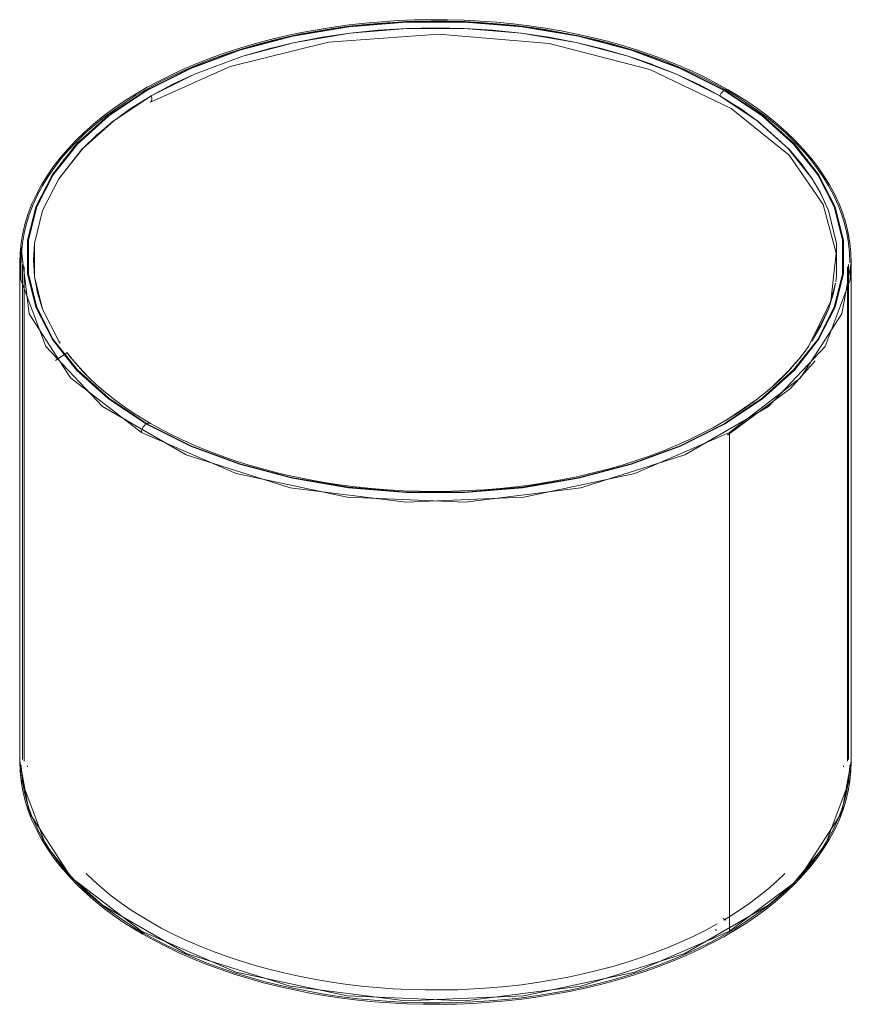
# Model space of a CAD drawing. Header units: millimetres. Extents: x 6295 to 8150, y -26 to 6659.
# Tile 3 of 4: x 7316 to 7617, y 3803 to 4160. Entities that reach past the tile are written whole.
import ezdxf

# ---------------------------------------------------------------- set-up
doc = ezdxf.new("R2010")
doc.units = ezdxf.units.MM
doc.layers.add('E-LITE-EQPM', color=90, linetype='Continuous', lineweight=20)

# ---------------------------------------------------------------- blocks, each defined once
blk = doc.blocks.new('2P0522_2P0524_DRUM_SHADE - DRUM Beige shade table lamp-394105-Isometrico 2 PDF')
at = {"layer": 'E-LITE-EQPM', "lineweight": 9}
for p, q in [((2390.9, 4153.42), (2400.95, 4154.91)), ((2390.9, 4153.42), (2400.95, 4154.91)), ((2400.96, 4154.91), (2411.17, 4155.97)), ((2400.96, 4154.91), (2411.17, 4155.97)), ((2431.89, 4156.83), (2442.28, 4156.61)), ((2431.89, 4156.83), (2442.28, 4156.61)), ((2442.28, 4156.61), (2452.6, 4155.97)), ((2442.28, 4156.61), (2452.6, 4155.97)), ((2452.61, 4155.97), (2462.83, 4154.91)), ((2452.61, 4155.97), (2462.83, 4154.91)), ((2462.84, 4154.9), (2472.89, 4153.42)), ((2462.84, 4154.9), (2472.89, 4153.42)), ((2371.44, 4149.24), (2381.02, 4151.53)), ((2371.44, 4149.24), (2381.02, 4151.53)), ((2381.04, 4151.53), (2390.88, 4153.42)), ((2381.04, 4151.53), (2390.88, 4153.42)), ((2472.92, 4153.42), (2482.75, 4151.53)), ((2472.92, 4153.42), (2482.75, 4151.53)), ((2482.78, 4151.52), (2492.35, 4149.23)), ((2482.78, 4151.52), (2492.35, 4149.23)), ((2362.15, 4146.55), (2371.42, 4149.23)), ((2362.15, 4146.55), (2371.42, 4149.23)), ((2492.38, 4149.23), (2501.64, 4146.55)), ((2492.38, 4149.23), (2501.64, 4146.55)), ((2501.67, 4146.54), (2510.58, 4143.49)), ((2501.67, 4146.54), (2510.58, 4143.49)), ((2328.99, 4132.22), (2336.57, 4136.3)), ((2328.99, 4132.22), (2336.57, 4136.3)), ((2527.29, 4136.26), (2534.79, 4132.22)), ((2527.29, 4136.26), (2534.79, 4132.22)), ((2536.54, 4134.02), (2536.54, 4134.27)), ((2536.54, 4134.02), (2536.54, 4134.27)), ((2536.54, 4134.02), (2536.54, 4134.27)), ((2536.54, 4134.02), (2536.54, 4134.27)), ((2321.94, 4127.85), (2328.99, 4132.22)), ((2321.94, 4127.85), (2328.99, 4132.22)), ((2534.82, 4132.22), (2534.79, 4132.22)), ((2534.79, 4132.22), (2541.81, 4127.87)), ((2534.82, 4132.22), (2534.79, 4132.22)), ((2534.82, 4132.22), (2534.79, 4132.22)), ((2534.79, 4132.22), (2541.81, 4127.87)), ((2534.82, 4132.22), (2534.79, 4132.22)), ((2315.43, 4123.18), (2321.91, 4127.83)), ((2315.43, 4123.18), (2321.91, 4127.83)), ((2541.87, 4127.83), (2548.35, 4123.19)), ((2541.87, 4127.83), (2548.35, 4123.19)), ((2309.5, 4118.26), (2315.4, 4123.16)), ((2309.5, 4118.26), (2315.4, 4123.16)), ((2548.39, 4123.16), (2559.59, 4113.1)), ((2548.39, 4123.16), (2559.59, 4113.1)), ((2304.19, 4113.1), (2309.47, 4118.23)), ((2304.19, 4113.1), (2309.47, 4118.23)), ((2295.56, 4102.19), (2304.17, 4113.08)), ((2295.56, 4102.19), (2304.17, 4113.08)), ((2302.24, 4114.65), (2302, 4114.39)), ((2302.24, 4114.65), (2302, 4114.39)), ((2559.61, 4113.08), (2564.25, 4107.73)), ((2559.61, 4113.08), (2564.25, 4107.73)), ((2561.78, 4114.39), (2561.54, 4114.65)), ((2561.78, 4114.39), (2561.54, 4114.65)), ((2297.54, 4109.28), (2297.23, 4108.89)), ((2297.54, 4109.28), (2297.23, 4108.89)), ((2566.51, 4108.94), (2566.25, 4109.28)), ((2566.51, 4108.94), (2566.25, 4109.28)), ((2296.31, 4107.68), (2296.48, 4107.89)), ((2296.31, 4107.68), (2296.48, 4107.89)), ((2564.26, 4107.71), (2568.23, 4102.19)), ((2564.26, 4107.71), (2568.23, 4102.19)), ((2567.32, 4107.87), (2567.49, 4107.66)), ((2567.32, 4107.87), (2567.49, 4107.66)), ((2568.24, 4102.17), (2571.51, 4096.49)), ((2568.24, 4102.17), (2571.51, 4096.49)), ((2289.41, 4096.26), (2288.93, 4095.33)), ((2289.41, 4096.26), (2288.93, 4095.33)), ((2574.86, 4095.33), (2574.37, 4096.26)), ((2574.86, 4095.33), (2574.37, 4096.26)), ((2580.86, 4084.17), (2582.01, 4078.01)), ((2580.86, 4084.17), (2582.01, 4078.01)), ((2582.01, 4078.01), (2580.86, 4084.17)), ((2582.01, 4078.01), (2580.86, 4084.17)), ((2286.37, 4072.81), (2286.74, 4078.8)), ((2286.37, 4072.81), (2286.74, 4078.8)), ((2284.19, 4073.85), (2284.19, 4073.44)), ((2284.19, 4073.85), (2284.19, 4073.44)), ((2579.59, 4073.44), (2579.59, 4073.85)), ((2579.59, 4073.44), (2579.59, 4073.85)), ((2281.39, 4071.81), (2281.39, 3891.36)), ((2281.39, 4071.81), (2281.39, 3891.36)), ((2282.39, 4071.1), (2282.39, 3892.07)), ((2282.39, 4071.1), (2282.39, 3892.07)), ((2283.07, 4070.27), (2283.07, 3891.46)), ((2581.07, 3891.46), (2581.07, 4070.27)), ((2581.39, 3892.07), (2581.39, 4071.1)), ((2581.39, 3892.07), (2581.39, 4071.1)), ((2582.39, 3891.36), (2582.39, 4071.81)), ((2582.39, 3891.36), (2582.39, 4071.81)), ((2576.68, 4064.37), (2575.93, 4060.85)), ((2576.68, 4064.37), (2575.93, 4060.85)), ((2289.69, 4054.95), (2287.85, 4060.85)), ((2289.69, 4054.95), (2287.85, 4060.85)), ((2575.93, 4060.84), (2574.09, 4054.95)), ((2575.93, 4060.84), (2574.09, 4054.95)), ((2295.54, 4043.45), (2289.7, 4054.94)), ((2295.54, 4043.45), (2289.7, 4054.94)), ((2574.08, 4054.93), (2571.52, 4049.14)), ((2574.08, 4054.93), (2571.52, 4049.14)), ((2571.51, 4049.12), (2568.24, 4043.45)), ((2571.51, 4049.12), (2568.24, 4043.45)), ((2294.39, 4036.39), (2298.51, 4039.23)), ((2294.39, 4036.39), (2298.51, 4039.23)), ((2556.72, 4029.62), (2554.31, 4027.39)), ((2556.72, 4029.62), (2554.31, 4027.39)), ((2548.36, 4022.44), (2537.38, 4014.93)), ((2548.36, 4022.44), (2537.38, 4014.93)), ((2537.38, 4014.94), (2547.07, 4021.46)), ((2537.38, 4014.94), (2547.07, 4021.46)), ((2327.45, 4013.55), (2327.45, 4013.31)), ((2327.45, 4013.55), (2327.45, 4013.31)), ((2327.45, 4013.55), (2327.45, 4013.31)), ((2327.45, 4013.55), (2327.45, 4013.31)), ((2538.31, 4010.37), (2538.31, 3829.92)), ((2538.31, 4010.37), (2538.31, 3829.92)), ((2538.31, 3829.92), (2538.31, 4010.37)), ((2538.31, 3829.92), (2538.31, 4010.37)), ((2284.19, 3889.73), (2284.19, 3889.32)), ((2284.19, 3889.73), (2284.19, 3889.32)), ((2579.59, 3889.32), (2579.59, 3889.73)), ((2579.59, 3889.32), (2579.59, 3889.73)), ((2325.47, 3829.92), (2300.93, 3848.54)), ((2325.47, 3829.92), (2300.93, 3848.54)), ((2538.31, 3829.92), (2561.71, 3847.41)), ((2538.31, 3829.92), (2561.71, 3847.41)), ((2536.9, 3833.87), (2536, 3834.64)), ((2533.18, 3830.47), (2533.64, 3830.08))]:
    blk.add_line(p, q, dxfattribs=at)
for points in [[(2281.39, 4071.81, 0), (2281.52, 4075.4, 0), (2281.89, 4078.98, 0), (2282.51, 4082.55, 0), (2283.37, 4086.09, 0), (2284.48, 4089.61, 0), (2285.83, 4093.09, 0), (2287.42, 4096.54, 0), (2289.24, 4099.93, 0), (2291.28, 4103.27, 0), (2293.56, 4106.56, 0), (2296.05, 4109.78, 0), (2298.76, 4112.94, 0), (2301.68, 4116.02, 0), (2304.8, 4119.03, 0), (2308.13, 4121.97, 0), (2311.65, 4124.81, 0), (2315.36, 4127.57, 0), (2319.25, 4130.24, 0), (2323.32, 4132.81, 0), (2327.56, 4135.28, 0), (2331.96, 4137.66, 0), (2336.52, 4139.92, 0), (2341.22, 4142.08, 0), (2346.07, 4144.12, 0), (2351.06, 4146.05, 0), (2356.17, 4147.87, 0), (2361.4, 4149.56, 0), (2366.74, 4151.13, 0), (2372.18, 4152.57, 0), (2377.71, 4153.89, 0), (2383.34, 4155.07, 0), (2389.03, 4156.13, 0), (2394.8, 4157.05, 0), (2400.62, 4157.84, 0), (2406.49, 4158.5, 0), (2412.4, 4159.02, 0), (2418.34, 4159.4, 0), (2424.3, 4159.64, 0), (2430.28, 4159.75, 0), (2436.25, 4159.72, 0), (2442.23, 4159.55, 0), (2448.18, 4159.24, 0), (2454.11, 4158.8, 0), (2460, 4158.21, 0), (2465.85, 4157.5, 0), (2471.65, 4156.65, 0), (2477.38, 4155.66, 0), (2483.04, 4154.54, 0), (2488.63, 4153.3, 0), (2494.12, 4151.92, 0), (2499.52, 4150.42, 0), (2504.81, 4148.79, 0), (2509.98, 4147.05, 0), (2515.03, 4145.18, 0), (2519.96, 4143.2, 0), (2524.74, 4141.1, 0), (2529.38, 4138.89, 0), (2533.87, 4136.58, 0), (2537.79, 4134.39, 0)], [(2281.39, 4071.81, 0), (2281.52, 4075.4, 0), (2281.89, 4078.98, 0), (2282.51, 4082.55, 0), (2283.37, 4086.09, 0), (2284.48, 4089.61, 0), (2285.83, 4093.09, 0), (2287.42, 4096.54, 0), (2289.24, 4099.93, 0), (2291.28, 4103.27, 0), (2293.56, 4106.56, 0), (2296.05, 4109.78, 0), (2298.76, 4112.94, 0), (2301.68, 4116.02, 0), (2304.8, 4119.03, 0), (2308.13, 4121.97, 0), (2311.65, 4124.81, 0), (2315.36, 4127.57, 0), (2319.25, 4130.24, 0), (2323.32, 4132.81, 0), (2327.56, 4135.28, 0), (2331.96, 4137.66, 0), (2336.52, 4139.92, 0), (2341.22, 4142.08, 0), (2346.07, 4144.12, 0), (2351.06, 4146.05, 0), (2356.17, 4147.87, 0), (2361.4, 4149.56, 0), (2366.74, 4151.13, 0), (2372.18, 4152.57, 0), (2377.71, 4153.89, 0), (2383.34, 4155.07, 0), (2389.03, 4156.13, 0), (2394.8, 4157.05, 0), (2400.62, 4157.84, 0), (2406.49, 4158.5, 0), (2412.4, 4159.02, 0), (2418.34, 4159.4, 0), (2424.3, 4159.64, 0), (2430.28, 4159.75, 0), (2436.25, 4159.72, 0), (2442.23, 4159.55, 0), (2448.18, 4159.24, 0), (2454.11, 4158.8, 0), (2460, 4158.21, 0), (2465.85, 4157.5, 0), (2471.65, 4156.65, 0), (2477.38, 4155.66, 0), (2483.04, 4154.54, 0), (2488.63, 4153.3, 0), (2494.12, 4151.92, 0), (2499.52, 4150.42, 0), (2504.81, 4148.79, 0), (2509.98, 4147.05, 0), (2515.03, 4145.18, 0), (2519.96, 4143.2, 0), (2524.74, 4141.1, 0), (2529.38, 4138.89, 0), (2533.87, 4136.58, 0), (2537.79, 4134.39, 0)], [(2281.89, 4071.81, 0), (2282.01, 4075.36, 0), (2282.38, 4078.91, 0), (2283, 4082.45, 0), (2283.86, 4085.96, 0), (2284.95, 4089.45, 0), (2286.29, 4092.9, 0), (2287.86, 4096.31, 0), (2289.67, 4099.68, 0), (2291.7, 4103, 0), (2293.96, 4106.26, 0), (2296.44, 4109.47, 0), (2299.13, 4112.6, 0), (2302.03, 4115.67, 0), (2305.14, 4118.67, 0), (2308.45, 4121.58, 0), (2311.96, 4124.42, 0), (2315.65, 4127.16, 0), (2319.52, 4129.82, 0), (2323.58, 4132.38, 0), (2327.8, 4134.85, 0), (2332.19, 4137.21, 0), (2336.73, 4139.47, 0), (2341.42, 4141.62, 0), (2346.26, 4143.66, 0), (2351.23, 4145.58, 0), (2356.33, 4147.39, 0), (2361.54, 4149.08, 0), (2366.87, 4150.65, 0), (2372.3, 4152.09, 0), (2377.82, 4153.4, 0), (2383.43, 4154.58, 0), (2389.12, 4155.64, 0), (2394.87, 4156.56, 0), (2400.68, 4157.35, 0), (2406.54, 4158, 0), (2412.44, 4158.52, 0), (2418.37, 4158.9, 0), (2424.32, 4159.14, 0), (2430.28, 4159.25, 0), (2436.25, 4159.22, 0), (2442.21, 4159.05, 0), (2448.15, 4158.74, 0), (2454.06, 4158.3, 0), (2459.95, 4157.72, 0), (2465.78, 4157, 0), (2471.57, 4156.15, 0), (2477.29, 4155.17, 0), (2482.94, 4154.06, 0), (2488.51, 4152.81, 0), (2493.99, 4151.44, 0), (2499.38, 4149.94, 0), (2504.65, 4148.32, 0), (2509.81, 4146.57, 0), (2514.85, 4144.71, 0), (2519.76, 4142.74, 0), (2524.54, 4140.64, 0), (2529.16, 4138.44, 0), (2533.63, 4136.14, 0), (2537.54, 4133.96, 0)], [(2281.89, 4071.81, 0), (2282.01, 4075.36, 0), (2282.38, 4078.91, 0), (2283, 4082.45, 0), (2283.86, 4085.96, 0), (2284.95, 4089.45, 0), (2286.29, 4092.9, 0), (2287.86, 4096.31, 0), (2289.67, 4099.68, 0), (2291.7, 4103, 0), (2293.96, 4106.26, 0), (2296.44, 4109.47, 0), (2299.13, 4112.6, 0), (2302.03, 4115.67, 0), (2305.14, 4118.67, 0), (2308.45, 4121.58, 0), (2311.96, 4124.42, 0), (2315.65, 4127.16, 0), (2319.52, 4129.82, 0), (2323.58, 4132.38, 0), (2327.8, 4134.85, 0), (2332.19, 4137.21, 0), (2336.73, 4139.47, 0), (2341.42, 4141.62, 0), (2346.26, 4143.66, 0), (2351.23, 4145.58, 0), (2356.33, 4147.39, 0), (2361.54, 4149.08, 0), (2366.87, 4150.65, 0), (2372.3, 4152.09, 0), (2377.82, 4153.4, 0), (2383.43, 4154.58, 0), (2389.12, 4155.64, 0), (2394.87, 4156.56, 0), (2400.68, 4157.35, 0), (2406.54, 4158, 0), (2412.44, 4158.52, 0), (2418.37, 4158.9, 0), (2424.32, 4159.14, 0), (2430.28, 4159.25, 0), (2436.25, 4159.22, 0), (2442.21, 4159.05, 0), (2448.15, 4158.74, 0), (2454.06, 4158.3, 0), (2459.95, 4157.72, 0), (2465.78, 4157, 0), (2471.57, 4156.15, 0), (2477.29, 4155.17, 0), (2482.94, 4154.06, 0), (2488.51, 4152.81, 0), (2493.99, 4151.44, 0), (2499.38, 4149.94, 0), (2504.65, 4148.32, 0), (2509.81, 4146.57, 0), (2514.85, 4144.71, 0), (2519.76, 4142.74, 0), (2524.54, 4140.64, 0), (2529.16, 4138.44, 0), (2533.63, 4136.14, 0), (2537.54, 4133.96, 0)], [(2327.24, 4013.43, 0), (2313.41, 4022.64, 0), (2301.99, 4032.9, 0), (2293.22, 4043.99, 0), (2287.27, 4055.69, 0), (2284.27, 4067.75, 0), (2284.27, 4079.95, 0), (2287.27, 4092.01, 0), (2293.22, 4103.71, 0), (2302, 4114.8, 0), (2313.41, 4125.06, 0), (2327.24, 4134.27, 0), (2343.2, 4142.25, 0), (2360.97, 4148.85, 0), (2380.17, 4153.91, 0), (2400.44, 4157.34, 0), (2421.34, 4159.08, 0), (2442.45, 4159.08, 0), (2463.36, 4157.34, 0), (2483.62, 4153.91, 0), (2502.83, 4148.84, 0), (2520.59, 4142.25, 0), (2536.54, 4134.27, 0)], [(2327.24, 4013.43, 0), (2313.41, 4022.64, 0), (2301.99, 4032.9, 0), (2293.22, 4043.99, 0), (2287.27, 4055.69, 0), (2284.27, 4067.75, 0), (2284.27, 4079.95, 0), (2287.27, 4092.01, 0), (2293.22, 4103.71, 0), (2302, 4114.8, 0), (2313.41, 4125.06, 0), (2327.24, 4134.27, 0), (2343.2, 4142.25, 0), (2360.97, 4148.85, 0), (2380.17, 4153.91, 0), (2400.44, 4157.34, 0), (2421.34, 4159.08, 0), (2442.45, 4159.08, 0), (2463.36, 4157.34, 0), (2483.62, 4153.91, 0), (2502.83, 4148.84, 0), (2520.59, 4142.25, 0), (2536.54, 4134.27, 0)], [(2536.33, 4134.15, 0), (2520.41, 4142.11, 0), (2502.68, 4148.69, 0), (2483.51, 4153.75, 0), (2463.29, 4157.17, 0), (2442.43, 4158.91, 0), (2421.36, 4158.91, 0), (2400.5, 4157.17, 0), (2380.28, 4153.75, 0), (2361.11, 4148.69, 0), (2343.38, 4142.12, 0), (2327.45, 4134.15, 0), (2313.65, 4124.95, 0), (2302.26, 4114.72, 0), (2293.5, 4103.65, 0), (2287.57, 4091.98, 0), (2284.57, 4079.93, 0), (2284.57, 4067.77, 0), (2287.57, 4055.72, 0), (2293.5, 4044.05, 0), (2302.26, 4032.98, 0), (2313.65, 4022.75, 0), (2327.45, 4013.55, 0)], [(2536.33, 4134.15, 0), (2520.41, 4142.11, 0), (2502.68, 4148.69, 0), (2483.51, 4153.75, 0), (2463.29, 4157.17, 0), (2442.43, 4158.91, 0), (2421.36, 4158.91, 0), (2400.5, 4157.17, 0), (2380.28, 4153.75, 0), (2361.11, 4148.69, 0), (2343.38, 4142.12, 0), (2327.45, 4134.15, 0), (2313.65, 4124.95, 0), (2302.26, 4114.72, 0), (2293.5, 4103.65, 0), (2287.57, 4091.98, 0), (2284.57, 4079.93, 0), (2284.57, 4067.77, 0), (2287.57, 4055.72, 0), (2293.5, 4044.05, 0), (2302.26, 4032.98, 0), (2313.65, 4022.75, 0), (2327.45, 4013.55, 0)], [(2571.22, 4097.06, 0), (2568.22, 4102.19, 0), (2559.58, 4113.1, 0), (2548.35, 4123.18, 0), (2534.79, 4132.22, 0), (2519.15, 4140.04, 0), (2501.67, 4146.53, 0), (2482.78, 4151.52, 0), (2462.84, 4154.9, 0), (2442.28, 4156.61, 0), (2421.51, 4156.61, 0), (2400.95, 4154.9, 0), (2381.02, 4151.53, 0), (2362.13, 4146.54, 0), (2344.67, 4140.06, 0), (2328.99, 4132.22, 0)], [(2571.22, 4097.06, 0), (2568.22, 4102.19, 0), (2559.58, 4113.1, 0), (2548.35, 4123.18, 0), (2534.79, 4132.22, 0), (2519.15, 4140.04, 0), (2501.67, 4146.53, 0), (2482.78, 4151.52, 0), (2462.84, 4154.9, 0), (2442.28, 4156.61, 0), (2421.51, 4156.61, 0), (2400.95, 4154.9, 0), (2381.02, 4151.53, 0), (2362.13, 4146.54, 0), (2344.67, 4140.06, 0), (2328.99, 4132.22, 0)], [(2411.18, 4155.97, 0), (2421.51, 4156.61, 0), (2431.89, 4156.83, 0)], [(2411.18, 4155.97, 0), (2421.51, 4156.61, 0), (2431.89, 4156.83, 0)], [(2328.71, 4129.94, 0), (2357.53, 4142.84, 0), (2393.2, 4151.57, 0), (2432.95, 4154.57, 0), (2473.06, 4151.16, 0), (2509.47, 4141.71, 0), (2538.88, 4127.65, 0), (2559.91, 4110.72, 0), (2572.26, 4092.87, 0), (2576.96, 4075.24, 0), (2574.99, 4057.85, 0), (2566.9, 4041.45, 0), (2565.36, 4039.32, 0)], [(2328.71, 4129.94, 0), (2357.53, 4142.84, 0), (2393.2, 4151.57, 0), (2432.95, 4154.57, 0), (2473.06, 4151.16, 0), (2509.47, 4141.71, 0), (2538.88, 4127.65, 0), (2559.91, 4110.72, 0), (2572.26, 4092.87, 0), (2576.96, 4075.24, 0), (2574.99, 4057.85, 0), (2566.9, 4041.45, 0), (2565.36, 4039.32, 0)], [(2336.6, 4136.31, 0), (2344.68, 4140.07, 0), (2362.13, 4146.55, 0)], [(2336.6, 4136.31, 0), (2344.68, 4140.07, 0), (2362.13, 4146.55, 0)], [(2510.61, 4143.47, 0), (2519.1, 4140.07, 0), (2527.19, 4136.31, 0)], [(2510.61, 4143.47, 0), (2519.1, 4140.07, 0), (2527.19, 4136.31, 0)], [(2536.54, 4134.27, 0), (2550.37, 4125.06, 0), (2561.78, 4114.8, 0), (2570.56, 4103.71, 0), (2576.51, 4092.01, 0), (2579.51, 4079.95, 0), (2579.51, 4067.76, 0), (2576.51, 4055.69, 0), (2570.56, 4043.99, 0), (2561.79, 4032.9, 0), (2550.37, 4022.64, 0), (2536.55, 4013.43, 0), (2520.59, 4005.44, 0), (2502.82, 3998.85, 0), (2483.61, 3993.79, 0), (2463.35, 3990.35, 0), (2442.45, 3988.62, 0), (2421.33, 3988.62, 0), (2400.43, 3990.35, 0), (2380.17, 3993.79, 0), (2360.96, 3998.85, 0), (2343.2, 4005.44, 0), (2327.24, 4013.43, 0)], [(2536.54, 4134.27, 0), (2550.37, 4125.06, 0), (2561.78, 4114.8, 0), (2570.56, 4103.71, 0), (2576.51, 4092.01, 0), (2579.51, 4079.95, 0), (2579.51, 4067.76, 0), (2576.51, 4055.69, 0), (2570.56, 4043.99, 0), (2561.79, 4032.9, 0), (2550.37, 4022.64, 0), (2536.55, 4013.43, 0), (2520.59, 4005.44, 0), (2502.82, 3998.85, 0), (2483.61, 3993.79, 0), (2463.35, 3990.35, 0), (2442.45, 3988.62, 0), (2421.33, 3988.62, 0), (2400.43, 3990.35, 0), (2380.17, 3993.79, 0), (2360.96, 3998.85, 0), (2343.2, 4005.44, 0), (2327.24, 4013.43, 0)], [(2327.45, 4013.55, 0), (2343.37, 4005.58, 0), (2361.1, 3999.01, 0), (2380.27, 3993.95, 0), (2400.49, 3990.52, 0), (2421.35, 3988.79, 0), (2442.42, 3988.79, 0), (2463.28, 3990.52, 0), (2483.5, 3993.95, 0), (2502.67, 3999, 0), (2520.4, 4005.58, 0), (2536.33, 4013.55, 0), (2550.13, 4022.74, 0), (2561.52, 4032.98, 0), (2570.28, 4044.05, 0), (2576.22, 4055.72, 0), (2579.21, 4067.76, 0), (2579.21, 4079.93, 0), (2576.22, 4091.97, 0), (2570.28, 4103.65, 0), (2561.52, 4114.72, 0), (2550.13, 4124.95, 0), (2536.33, 4134.15, 0)], [(2327.45, 4013.55, 0), (2343.37, 4005.58, 0), (2361.1, 3999.01, 0), (2380.27, 3993.95, 0), (2400.49, 3990.52, 0), (2421.35, 3988.79, 0), (2442.42, 3988.79, 0), (2463.28, 3990.52, 0), (2483.5, 3993.95, 0), (2502.67, 3999, 0), (2520.4, 4005.58, 0), (2536.33, 4013.55, 0), (2550.13, 4022.74, 0), (2561.52, 4032.98, 0), (2570.28, 4044.05, 0), (2576.22, 4055.72, 0), (2579.21, 4067.76, 0), (2579.21, 4079.93, 0), (2576.22, 4091.97, 0), (2570.28, 4103.65, 0), (2561.52, 4114.72, 0), (2550.13, 4124.95, 0), (2536.33, 4134.15, 0)], [(2534.79, 4132.22, 0), (2535.01, 4132.7, 0), (2535.28, 4133.15, 0), (2535.61, 4133.55, 0), (2535.96, 4133.89, 0), (2536.33, 4134.15, 0)], [(2536.33, 4134.15, 0), (2535.96, 4133.89, 0), (2535.61, 4133.55, 0), (2535.28, 4133.15, 0), (2535.01, 4132.7, 0), (2534.79, 4132.22, 0)], [(2534.79, 4132.22, 0), (2535.01, 4132.7, 0), (2535.28, 4133.15, 0), (2535.61, 4133.55, 0), (2535.96, 4133.89, 0), (2536.33, 4134.15, 0)], [(2536.33, 4134.15, 0), (2535.96, 4133.89, 0), (2535.61, 4133.55, 0), (2535.28, 4133.15, 0), (2535.01, 4132.7, 0), (2534.79, 4132.22, 0)], [(2536.54, 4134.27, 0), (2536.94, 4134.45, 0), (2537.31, 4134.51, 0), (2537.65, 4134.46, 0), (2537.79, 4134.39, 0)], [(2536.54, 4134.27, 0), (2536.94, 4134.45, 0), (2537.31, 4134.51, 0), (2537.65, 4134.46, 0), (2537.79, 4134.39, 0)], [(2537.79, 4134.39, 0), (2537.65, 4134.46, 0), (2537.31, 4134.51, 0), (2536.94, 4134.45, 0), (2536.54, 4134.27, 0)], [(2537.79, 4134.39, 0), (2537.65, 4134.46, 0), (2537.31, 4134.51, 0), (2536.94, 4134.45, 0), (2536.54, 4134.27, 0)], [(2581.89, 4071.81, 0), (2581.77, 4075.36, 0), (2581.4, 4078.91, 0), (2580.78, 4082.45, 0), (2579.93, 4085.96, 0), (2578.83, 4089.45, 0), (2577.49, 4092.9, 0), (2575.92, 4096.31, 0), (2574.11, 4099.68, 0), (2572.08, 4103, 0), (2569.82, 4106.26, 0), (2567.34, 4109.47, 0), (2564.65, 4112.6, 0), (2561.75, 4115.67, 0), (2558.64, 4118.67, 0), (2555.33, 4121.58, 0), (2551.83, 4124.42, 0), (2548.13, 4127.16, 0), (2544.26, 4129.82, 0), (2540.21, 4132.38, 0), (2537.54, 4133.96, 0)], [(2581.89, 4071.81, 0), (2581.77, 4075.36, 0), (2581.4, 4078.91, 0), (2580.78, 4082.45, 0), (2579.93, 4085.96, 0), (2578.83, 4089.45, 0), (2577.49, 4092.9, 0), (2575.92, 4096.31, 0), (2574.11, 4099.68, 0), (2572.08, 4103, 0), (2569.82, 4106.26, 0), (2567.34, 4109.47, 0), (2564.65, 4112.6, 0), (2561.75, 4115.67, 0), (2558.64, 4118.67, 0), (2555.33, 4121.58, 0), (2551.83, 4124.42, 0), (2548.13, 4127.16, 0), (2544.26, 4129.82, 0), (2540.21, 4132.38, 0), (2537.54, 4133.96, 0)], [(2582.39, 4071.81, 0), (2582.27, 4075.4, 0), (2581.89, 4078.98, 0), (2581.27, 4082.55, 0), (2580.41, 4086.09, 0), (2579.3, 4089.61, 0), (2577.95, 4093.09, 0), (2576.37, 4096.54, 0), (2574.55, 4099.93, 0), (2572.5, 4103.27, 0), (2570.23, 4106.56, 0), (2567.73, 4109.78, 0), (2565.02, 4112.94, 0), (2562.1, 4116.02, 0), (2558.98, 4119.03, 0), (2555.65, 4121.97, 0), (2552.13, 4124.81, 0), (2548.42, 4127.57, 0), (2544.53, 4130.24, 0), (2540.46, 4132.81, 0), (2537.79, 4134.39, 0)], [(2582.39, 4071.81, 0), (2582.27, 4075.4, 0), (2581.89, 4078.98, 0), (2581.27, 4082.55, 0), (2580.41, 4086.09, 0), (2579.3, 4089.61, 0), (2577.95, 4093.09, 0), (2576.37, 4096.54, 0), (2574.55, 4099.93, 0), (2572.5, 4103.27, 0), (2570.23, 4106.56, 0), (2567.73, 4109.78, 0), (2565.02, 4112.94, 0), (2562.1, 4116.02, 0), (2558.98, 4119.03, 0), (2555.65, 4121.97, 0), (2552.13, 4124.81, 0), (2548.42, 4127.57, 0), (2544.53, 4130.24, 0), (2540.46, 4132.81, 0), (2537.79, 4134.39, 0)], [(2328.99, 4132.22, 0), (2315.43, 4123.18, 0), (2304.19, 4113.09, 0), (2295.56, 4102.19, 0), (2289.7, 4090.68, 0), (2286.74, 4078.81, 0), (2286.74, 4066.82, 0), (2289.7, 4054.94, 0), (2295.56, 4043.44, 0), (2296.02, 4042.73, 0)], [(2328.99, 4132.22, 0), (2315.43, 4123.18, 0), (2304.19, 4113.09, 0), (2295.56, 4102.19, 0), (2289.7, 4090.68, 0), (2286.74, 4078.81, 0), (2286.74, 4066.82, 0), (2289.7, 4054.94, 0), (2295.56, 4043.44, 0), (2296.02, 4042.73, 0)], [(2328.99, 4132.22, 0), (2329.2, 4131.43, 0), (2329.19, 4130.72, 0), (2328.98, 4130.18, 0), (2328.58, 4129.87, 0)], [(2328.99, 4132.22, 0), (2329.2, 4131.43, 0), (2329.19, 4130.72, 0), (2328.98, 4130.18, 0), (2328.58, 4129.87, 0)], [(2328.58, 4129.87, 0), (2328.98, 4130.18, 0), (2329.19, 4130.72, 0)], [(2328.58, 4129.87, 0), (2328.98, 4130.18, 0), (2329.19, 4130.72, 0)], [(2329.19, 4130.72, 0), (2329.2, 4131.43, 0), (2328.99, 4132.22, 0)], [(2329.19, 4130.72, 0), (2329.2, 4131.43, 0), (2328.99, 4132.22, 0)], [(2293.45, 4103.65, 0), (2293.22, 4103.3, 0), (2287.27, 4091.6, 0), (2284.27, 4079.54, 0)], [(2293.45, 4103.65, 0), (2293.22, 4103.3, 0), (2287.27, 4091.6, 0), (2284.27, 4079.54, 0)], [(2286.74, 4078.81, 0), (2289.69, 4090.67, 0), (2295.54, 4102.17, 0)], [(2286.74, 4078.81, 0), (2289.69, 4090.67, 0), (2295.54, 4102.17, 0)], [(2579.51, 4079.54, 0), (2576.51, 4091.61, 0), (2570.56, 4103.3, 0), (2570.33, 4103.65, 0)], [(2579.51, 4079.54, 0), (2576.51, 4091.61, 0), (2570.56, 4103.3, 0), (2570.33, 4103.65, 0)], [(2576.78, 4065.01, 0), (2577.04, 4066.81, 0), (2577.04, 4078.8, 0), (2574.08, 4090.67, 0), (2571.22, 4097.06, 0)], [(2576.78, 4065.01, 0), (2577.04, 4066.81, 0), (2577.04, 4078.8, 0), (2574.08, 4090.67, 0), (2571.22, 4097.06, 0)], [(2571.52, 4096.48, 0), (2574.09, 4090.67, 0), (2577.04, 4078.8, 0)], [(2571.52, 4096.48, 0), (2574.09, 4090.67, 0), (2577.04, 4078.8, 0)], [(2538.31, 4010.37, 0), (2504.02, 3995.54, 0), (2463.88, 3986.9, 0), (2421.15, 3985.14, 0), (2379.3, 3990.39, 0), (2341.7, 4002.25, 0), (2311.41, 4019.74, 0), (2290.88, 4041.44, 0), (2281.77, 4065.61, 0), (2281.77, 4078.01, 0)], [(2538.31, 4010.37, 0), (2504.02, 3995.54, 0), (2463.88, 3986.9, 0), (2421.15, 3985.14, 0), (2379.3, 3990.39, 0), (2341.7, 4002.25, 0), (2311.41, 4019.74, 0), (2290.88, 4041.44, 0), (2281.77, 4065.61, 0), (2281.77, 4078.01, 0)], [(2281.77, 4078.01, 0), (2284.83, 4053.34, 0), (2299.8, 4030.16, 0), (2325.47, 4010.37, 0)], [(2281.77, 4078.01, 0), (2284.83, 4053.34, 0), (2299.8, 4030.16, 0), (2325.47, 4010.37, 0)], [(2577.04, 4078.8, 0), (2577.04, 4066.82, 0), (2576.79, 4065.01, 0)], [(2577.04, 4078.8, 0), (2577.04, 4066.82, 0), (2576.79, 4065.01, 0)], [(2287.85, 4060.85, 0), (2286.74, 4066.82, 0), (2286.37, 4072.81, 0)], [(2287.85, 4060.85, 0), (2286.74, 4066.82, 0), (2286.37, 4072.81, 0)], [(2325.47, 4010.37, 0), (2359.76, 3995.54, 0), (2399.9, 3986.9, 0), (2442.63, 3985.14, 0), (2484.49, 3990.39, 0), (2522.08, 4002.25, 0), (2552.37, 4019.74, 0), (2572.9, 4041.44, 0), (2582.01, 4065.61, 0), (2582.39, 4071.81, 0)], [(2325.47, 4010.37, 0), (2359.76, 3995.54, 0), (2399.9, 3986.9, 0), (2442.63, 3985.14, 0), (2484.49, 3990.39, 0), (2522.08, 4002.25, 0), (2552.37, 4019.74, 0), (2572.9, 4041.44, 0), (2582.01, 4065.61, 0), (2582.39, 4071.81, 0)], [(2582.39, 4071.81, 0), (2578.95, 4053.34, 0), (2563.98, 4030.16, 0), (2538.31, 4010.37, 0)], [(2582.39, 4071.81, 0), (2578.95, 4053.34, 0), (2563.98, 4030.16, 0), (2538.31, 4010.37, 0)], [(2293.5, 4043.64, 0), (2287.57, 4055.31, 0), (2284.57, 4067.36, 0)], [(2293.5, 4043.64, 0), (2287.57, 4055.31, 0), (2284.57, 4067.36, 0)], [(2579.21, 4067.36, 0), (2576.22, 4055.31, 0), (2570.28, 4043.64, 0)], [(2579.21, 4067.36, 0), (2576.22, 4055.31, 0), (2570.28, 4043.64, 0)], [(2568.23, 4043.43, 0), (2574.08, 4054.93, 0), (2576.68, 4064.37, 0)], [(2568.23, 4043.43, 0), (2574.08, 4054.93, 0), (2576.68, 4064.37, 0)], [(2298.44, 4039.3, 0), (2300.83, 4036.3, 0), (2303.42, 4033.35, 0), (2306.23, 4030.46, 0), (2309.23, 4027.63, 0), (2312.44, 4024.87, 0), (2315.84, 4022.18, 0), (2319.43, 4019.56, 0), (2323.21, 4017.03, 0), (2327.16, 4014.58, 0), (2328.7, 4013.67, 0)], [(2298.44, 4039.3, 0), (2300.83, 4036.3, 0), (2303.42, 4033.35, 0), (2306.23, 4030.46, 0), (2309.23, 4027.63, 0), (2312.44, 4024.87, 0), (2315.84, 4022.18, 0), (2319.43, 4019.56, 0), (2323.21, 4017.03, 0), (2327.16, 4014.58, 0), (2328.7, 4013.67, 0)], [(2299.34, 4038.15, 0), (2304.2, 4032.52, 0), (2306.85, 4029.83, 0)], [(2299.34, 4038.15, 0), (2304.2, 4032.52, 0), (2306.85, 4029.83, 0)], [(2306.85, 4029.83, 0), (2304.17, 4032.54, 0), (2299.52, 4037.91, 0)], [(2306.85, 4029.83, 0), (2304.17, 4032.54, 0), (2299.52, 4037.91, 0)], [(2565.34, 4039.3, 0), (2562.96, 4036.3, 0), (2560.36, 4033.35, 0), (2557.56, 4030.46, 0), (2554.55, 4027.63, 0), (2551.34, 4024.87, 0), (2547.94, 4022.18, 0), (2544.35, 4019.56, 0), (2540.58, 4017.03, 0), (2536.62, 4014.58, 0), (2532.5, 4012.22, 0), (2528.22, 4009.96, 0), (2523.77, 4007.8, 0), (2519.18, 4005.73, 0), (2514.44, 4003.78, 0), (2509.57, 4001.93, 0), (2504.57, 4000.2, 0), (2499.45, 3998.59, 0), (2494.22, 3997.09, 0), (2488.89, 3995.71, 0), (2483.47, 3994.46, 0), (2477.96, 3993.33, 0), (2472.38, 3992.33, 0), (2466.73, 3991.46, 0), (2461.03, 3990.73, 0), (2455.27, 3990.12, 0), (2449.48, 3989.65, 0), (2443.66, 3989.31, 0), (2437.82, 3989.1, 0), (2431.97, 3989.03, 0), (2426.13, 3989.1, 0), (2420.29, 3989.3, 0), (2414.47, 3989.63, 0), (2408.67, 3990.1, 0), (2402.92, 3990.71, 0), (2397.21, 3991.44, 0), (2391.56, 3992.31, 0), (2385.98, 3993.3, 0), (2380.47, 3994.42, 0), (2375.04, 3995.67, 0), (2369.71, 3997.05, 0), (2364.48, 3998.54, 0), (2359.36, 4000.15, 0), (2354.36, 4001.88, 0), (2349.48, 4003.73, 0), (2344.74, 4005.68, 0), (2340.14, 4007.74, 0), (2335.69, 4009.9, 0), (2331.4, 4012.16, 0), (2328.7, 4013.67, 0)], [(2565.34, 4039.3, 0), (2562.96, 4036.3, 0), (2560.36, 4033.35, 0), (2557.56, 4030.46, 0), (2554.55, 4027.63, 0), (2551.34, 4024.87, 0), (2547.94, 4022.18, 0), (2544.35, 4019.56, 0), (2540.58, 4017.03, 0), (2536.62, 4014.58, 0), (2532.5, 4012.22, 0), (2528.22, 4009.96, 0), (2523.77, 4007.8, 0), (2519.18, 4005.73, 0), (2514.44, 4003.78, 0), (2509.57, 4001.93, 0), (2504.57, 4000.2, 0), (2499.45, 3998.59, 0), (2494.22, 3997.09, 0), (2488.89, 3995.71, 0), (2483.47, 3994.46, 0), (2477.96, 3993.33, 0), (2472.38, 3992.33, 0), (2466.73, 3991.46, 0), (2461.03, 3990.73, 0), (2455.27, 3990.12, 0), (2449.48, 3989.65, 0), (2443.66, 3989.31, 0), (2437.82, 3989.1, 0), (2431.97, 3989.03, 0), (2426.13, 3989.1, 0), (2420.29, 3989.3, 0), (2414.47, 3989.63, 0), (2408.67, 3990.1, 0), (2402.92, 3990.71, 0), (2397.21, 3991.44, 0), (2391.56, 3992.31, 0), (2385.98, 3993.3, 0), (2380.47, 3994.42, 0), (2375.04, 3995.67, 0), (2369.71, 3997.05, 0), (2364.48, 3998.54, 0), (2359.36, 4000.15, 0), (2354.36, 4001.88, 0), (2349.48, 4003.73, 0), (2344.74, 4005.68, 0), (2340.14, 4007.74, 0), (2335.69, 4009.9, 0), (2331.4, 4012.16, 0), (2328.7, 4013.67, 0)], [(2554.28, 4027.36, 0), (2559.59, 4032.52, 0), (2564.25, 4037.89, 0)], [(2554.28, 4027.36, 0), (2559.59, 4032.52, 0), (2564.25, 4037.89, 0)], [(2564.26, 4037.91, 0), (2559.61, 4032.54, 0), (2556.72, 4029.62, 0)], [(2564.26, 4037.91, 0), (2559.61, 4032.54, 0), (2556.72, 4029.62, 0)], [(2537.58, 4009.35, 0), (2560.4, 4026.25, 0), (2569.32, 4036.28, 0)], [(2537.58, 4009.35, 0), (2560.4, 4026.25, 0), (2569.32, 4036.28, 0)], [(2325.47, 4010.37, 0), (2325.52, 4010.85, 0), (2325.65, 4011.35, 0), (2325.86, 4011.86, 0), (2326.14, 4012.35, 0), (2326.47, 4012.78, 0), (2326.85, 4013.15, 0), (2327.24, 4013.43, 0)], [(2325.47, 4010.37, 0), (2325.52, 4010.85, 0), (2325.65, 4011.35, 0), (2325.86, 4011.86, 0), (2326.14, 4012.35, 0), (2326.47, 4012.78, 0), (2326.85, 4013.15, 0), (2327.24, 4013.43, 0)], [(2327.24, 4013.43, 0), (2326.85, 4013.15, 0), (2326.47, 4012.78, 0), (2326.14, 4012.35, 0), (2325.86, 4011.86, 0), (2325.65, 4011.35, 0), (2325.52, 4010.85, 0), (2325.47, 4010.37, 0)], [(2327.24, 4013.43, 0), (2326.85, 4013.15, 0), (2326.47, 4012.78, 0), (2326.14, 4012.35, 0), (2325.86, 4011.86, 0), (2325.65, 4011.35, 0), (2325.52, 4010.85, 0), (2325.47, 4010.37, 0)], [(2327.45, 4013.55, 0), (2327.82, 4013.72, 0), (2328.18, 4013.79, 0), (2328.5, 4013.76, 0), (2328.77, 4013.63, 0)], [(2328.77, 4013.63, 0), (2328.5, 4013.76, 0), (2328.18, 4013.79, 0), (2327.82, 4013.72, 0), (2327.45, 4013.55, 0)], [(2327.45, 4013.55, 0), (2327.82, 4013.72, 0), (2328.18, 4013.79, 0), (2328.5, 4013.76, 0), (2328.77, 4013.63, 0)], [(2328.77, 4013.63, 0), (2328.5, 4013.76, 0), (2328.18, 4013.79, 0), (2327.82, 4013.72, 0), (2327.45, 4013.55, 0)], [(2281.39, 3891.36, 0), (2281.52, 3887.77, 0), (2281.89, 3884.19, 0), (2282.51, 3880.62, 0), (2283.37, 3877.08, 0), (2284.48, 3873.56, 0), (2285.83, 3870.07, 0), (2287.42, 3866.63, 0), (2289.24, 3863.24, 0), (2291.28, 3859.9, 0), (2293.56, 3856.61, 0), (2296.05, 3853.39, 0), (2298.76, 3850.23, 0), (2301.68, 3847.14, 0), (2304.8, 3844.13, 0), (2308.13, 3841.2, 0), (2311.65, 3838.36, 0), (2315.36, 3835.6, 0), (2319.25, 3832.93, 0), (2323.32, 3830.36, 0), (2325.99, 3828.78, 0)], [(2281.39, 3891.36, 0), (2281.52, 3887.77, 0), (2281.89, 3884.19, 0), (2282.51, 3880.62, 0), (2283.37, 3877.08, 0), (2284.48, 3873.56, 0), (2285.83, 3870.07, 0), (2287.42, 3866.63, 0), (2289.24, 3863.24, 0), (2291.28, 3859.9, 0), (2293.56, 3856.61, 0), (2296.05, 3853.39, 0), (2298.76, 3850.23, 0), (2301.68, 3847.14, 0), (2304.8, 3844.13, 0), (2308.13, 3841.2, 0), (2311.65, 3838.36, 0), (2315.36, 3835.6, 0), (2319.25, 3832.93, 0), (2323.32, 3830.36, 0), (2325.99, 3828.78, 0)], [(2300.84, 3848.64, 0), (2299.8, 3849.72, 0), (2284.83, 3872.89, 0), (2281.39, 3891.36, 0)], [(2300.84, 3848.64, 0), (2299.8, 3849.72, 0), (2284.83, 3872.89, 0), (2281.39, 3891.36, 0)], [(2281.39, 3891.36, 0), (2281.77, 3885.16, 0), (2290.88, 3861, 0), (2300.84, 3848.64, 0)], [(2281.39, 3891.36, 0), (2281.77, 3885.16, 0), (2290.88, 3861, 0), (2300.84, 3848.64, 0)], [(2582.39, 3891.36, 0), (2582.27, 3887.77, 0), (2581.89, 3884.19, 0), (2581.27, 3880.62, 0), (2580.41, 3877.08, 0), (2579.3, 3873.56, 0), (2577.95, 3870.07, 0), (2576.37, 3866.63, 0), (2574.55, 3863.24, 0), (2572.5, 3859.9, 0), (2570.23, 3856.61, 0), (2567.73, 3853.39, 0), (2565.02, 3850.23, 0), (2562.1, 3847.14, 0), (2558.98, 3844.13, 0), (2555.65, 3841.2, 0), (2552.13, 3838.36, 0), (2548.42, 3835.6, 0), (2544.53, 3832.93, 0), (2540.46, 3830.36, 0), (2536.23, 3827.88, 0), (2531.82, 3825.51, 0), (2527.27, 3823.25, 0), (2522.56, 3821.09, 0), (2517.71, 3819.05, 0), (2512.72, 3817.12, 0), (2507.61, 3815.3, 0), (2502.38, 3813.61, 0), (2497.05, 3812.04, 0), (2491.6, 3810.6, 0), (2486.07, 3809.28, 0), (2480.45, 3808.09, 0), (2474.75, 3807.04, 0), (2468.99, 3806.11, 0), (2463.16, 3805.32, 0), (2457.29, 3804.67, 0), (2451.38, 3804.15, 0), (2445.44, 3803.77, 0), (2439.48, 3803.52, 0), (2433.5, 3803.42, 0), (2427.53, 3803.45, 0), (2421.56, 3803.62, 0), (2415.6, 3803.93, 0), (2409.67, 3804.37, 0), (2403.78, 3804.95, 0), (2397.93, 3805.67, 0), (2392.14, 3806.52, 0), (2386.4, 3807.51, 0), (2380.74, 3808.62, 0), (2375.16, 3809.87, 0), (2369.66, 3811.25, 0), (2364.27, 3812.75, 0), (2358.98, 3814.37, 0), (2353.8, 3816.12, 0), (2348.75, 3817.99, 0), (2343.82, 3819.97, 0), (2339.04, 3822.07, 0), (2334.4, 3824.28, 0), (2329.91, 3826.59, 0), (2325.99, 3828.78, 0)], [(2582.39, 3891.36, 0), (2582.27, 3887.77, 0), (2581.89, 3884.19, 0), (2581.27, 3880.62, 0), (2580.41, 3877.08, 0), (2579.3, 3873.56, 0), (2577.95, 3870.07, 0), (2576.37, 3866.63, 0), (2574.55, 3863.24, 0), (2572.5, 3859.9, 0), (2570.23, 3856.61, 0), (2567.73, 3853.39, 0), (2565.02, 3850.23, 0), (2562.1, 3847.14, 0), (2558.98, 3844.13, 0), (2555.65, 3841.2, 0), (2552.13, 3838.36, 0), (2548.42, 3835.6, 0), (2544.53, 3832.93, 0), (2540.46, 3830.36, 0), (2536.23, 3827.88, 0), (2531.82, 3825.51, 0), (2527.27, 3823.25, 0), (2522.56, 3821.09, 0), (2517.71, 3819.05, 0), (2512.72, 3817.12, 0), (2507.61, 3815.3, 0), (2502.38, 3813.61, 0), (2497.05, 3812.04, 0), (2491.6, 3810.6, 0), (2486.07, 3809.28, 0), (2480.45, 3808.09, 0), (2474.75, 3807.04, 0), (2468.99, 3806.11, 0), (2463.16, 3805.32, 0), (2457.29, 3804.67, 0), (2451.38, 3804.15, 0), (2445.44, 3803.77, 0), (2439.48, 3803.52, 0), (2433.5, 3803.42, 0), (2427.53, 3803.45, 0), (2421.56, 3803.62, 0), (2415.6, 3803.93, 0), (2409.67, 3804.37, 0), (2403.78, 3804.95, 0), (2397.93, 3805.67, 0), (2392.14, 3806.52, 0), (2386.4, 3807.51, 0), (2380.74, 3808.62, 0), (2375.16, 3809.87, 0), (2369.66, 3811.25, 0), (2364.27, 3812.75, 0), (2358.98, 3814.37, 0), (2353.8, 3816.12, 0), (2348.75, 3817.99, 0), (2343.82, 3819.97, 0), (2339.04, 3822.07, 0), (2334.4, 3824.28, 0), (2329.91, 3826.59, 0), (2325.99, 3828.78, 0)], [(2582.39, 3891.36, 0), (2582.01, 3885.16, 0), (2572.9, 3861, 0), (2561.75, 3847.45, 0)], [(2582.39, 3891.36, 0), (2582.01, 3885.16, 0), (2572.9, 3861, 0), (2561.75, 3847.45, 0)], [(2561.75, 3847.45, 0), (2563.98, 3849.72, 0), (2578.95, 3872.89, 0), (2582.39, 3891.36, 0)], [(2561.75, 3847.45, 0), (2563.98, 3849.72, 0), (2578.95, 3872.89, 0), (2582.39, 3891.36, 0)], [(2281.94, 3889.99, 0), (2282.01, 3887.81, 0), (2282.38, 3884.26, 0), (2283, 3880.72, 0), (2283.86, 3877.21, 0), (2284.95, 3873.72, 0), (2286.29, 3870.27, 0), (2287.86, 3866.86, 0), (2289.67, 3863.49, 0), (2291.7, 3860.17, 0), (2293.96, 3856.9, 0), (2296.44, 3853.7, 0), (2299.13, 3850.56, 0), (2302.03, 3847.5, 0), (2305.14, 3844.5, 0), (2308.45, 3841.59, 0), (2311.96, 3838.75, 0), (2315.65, 3836, 0), (2319.52, 3833.35, 0), (2323.58, 3830.79, 0), (2326.24, 3829.21, 0)], [(2281.94, 3889.99, 0), (2282.01, 3887.81, 0), (2282.38, 3884.26, 0), (2283, 3880.72, 0), (2283.86, 3877.21, 0), (2284.95, 3873.72, 0), (2286.29, 3870.27, 0), (2287.86, 3866.86, 0), (2289.67, 3863.49, 0), (2291.7, 3860.17, 0), (2293.96, 3856.9, 0), (2296.44, 3853.7, 0), (2299.13, 3850.56, 0), (2302.03, 3847.5, 0), (2305.14, 3844.5, 0), (2308.45, 3841.59, 0), (2311.96, 3838.75, 0), (2315.65, 3836, 0), (2319.52, 3833.35, 0), (2323.58, 3830.79, 0), (2326.24, 3829.21, 0)], [(2581.84, 3889.99, 0), (2581.77, 3887.81, 0), (2581.4, 3884.26, 0), (2580.78, 3880.72, 0), (2579.93, 3877.21, 0), (2578.83, 3873.72, 0), (2577.49, 3870.27, 0), (2575.92, 3866.86, 0), (2574.11, 3863.49, 0), (2572.08, 3860.17, 0), (2569.82, 3856.9, 0), (2567.34, 3853.7, 0), (2564.65, 3850.56, 0), (2561.75, 3847.5, 0), (2558.64, 3844.5, 0), (2555.33, 3841.59, 0), (2551.83, 3838.75, 0), (2548.13, 3836, 0), (2544.26, 3833.35, 0), (2540.21, 3830.79, 0), (2535.98, 3828.32, 0), (2531.59, 3825.96, 0), (2527.05, 3823.7, 0), (2522.36, 3821.55, 0), (2517.52, 3819.51, 0), (2512.55, 3817.58, 0), (2507.45, 3815.78, 0), (2502.24, 3814.09, 0), (2496.91, 3812.52, 0), (2491.48, 3811.08, 0), (2485.96, 3809.77, 0), (2480.35, 3808.58, 0), (2474.67, 3807.53, 0), (2468.91, 3806.61, 0), (2463.1, 3805.82, 0), (2457.24, 3805.17, 0), (2451.35, 3804.65, 0), (2445.42, 3804.27, 0), (2439.46, 3804.02, 0), (2433.5, 3803.92, 0), (2427.54, 3803.95, 0), (2421.58, 3804.12, 0), (2415.63, 3804.43, 0), (2409.72, 3804.87, 0), (2403.84, 3805.45, 0), (2398, 3806.17, 0), (2392.21, 3807.02, 0), (2386.49, 3808, 0), (2380.84, 3809.11, 0), (2375.27, 3810.36, 0), (2369.79, 3811.73, 0), (2364.41, 3813.23, 0), (2359.13, 3814.85, 0), (2353.97, 3816.59, 0), (2348.93, 3818.46, 0), (2344.02, 3820.43, 0), (2339.25, 3822.52, 0), (2334.62, 3824.72, 0), (2330.15, 3827.03, 0), (2326.24, 3829.21, 0)], [(2581.84, 3889.99, 0), (2581.77, 3887.81, 0), (2581.4, 3884.26, 0), (2580.78, 3880.72, 0), (2579.93, 3877.21, 0), (2578.83, 3873.72, 0), (2577.49, 3870.27, 0), (2575.92, 3866.86, 0), (2574.11, 3863.49, 0), (2572.08, 3860.17, 0), (2569.82, 3856.9, 0), (2567.34, 3853.7, 0), (2564.65, 3850.56, 0), (2561.75, 3847.5, 0), (2558.64, 3844.5, 0), (2555.33, 3841.59, 0), (2551.83, 3838.75, 0), (2548.13, 3836, 0), (2544.26, 3833.35, 0), (2540.21, 3830.79, 0), (2535.98, 3828.32, 0), (2531.59, 3825.96, 0), (2527.05, 3823.7, 0), (2522.36, 3821.55, 0), (2517.52, 3819.51, 0), (2512.55, 3817.58, 0), (2507.45, 3815.78, 0), (2502.24, 3814.09, 0), (2496.91, 3812.52, 0), (2491.48, 3811.08, 0), (2485.96, 3809.77, 0), (2480.35, 3808.58, 0), (2474.67, 3807.53, 0), (2468.91, 3806.61, 0), (2463.1, 3805.82, 0), (2457.24, 3805.17, 0), (2451.35, 3804.65, 0), (2445.42, 3804.27, 0), (2439.46, 3804.02, 0), (2433.5, 3803.92, 0), (2427.54, 3803.95, 0), (2421.58, 3804.12, 0), (2415.63, 3804.43, 0), (2409.72, 3804.87, 0), (2403.84, 3805.45, 0), (2398, 3806.17, 0), (2392.21, 3807.02, 0), (2386.49, 3808, 0), (2380.84, 3809.11, 0), (2375.27, 3810.36, 0), (2369.79, 3811.73, 0), (2364.41, 3813.23, 0), (2359.13, 3814.85, 0), (2353.97, 3816.59, 0), (2348.93, 3818.46, 0), (2344.02, 3820.43, 0), (2339.25, 3822.52, 0), (2334.62, 3824.72, 0), (2330.15, 3827.03, 0), (2326.24, 3829.21, 0)], [(2300.93, 3848.54, 0), (2311.41, 3839.29, 0), (2341.7, 3821.8, 0), (2379.3, 3809.95, 0), (2421.15, 3804.69, 0), (2463.88, 3806.46, 0), (2504.02, 3815.1, 0), (2538.31, 3829.92, 0)], [(2300.93, 3848.54, 0), (2311.41, 3839.29, 0), (2341.7, 3821.8, 0), (2379.3, 3809.95, 0), (2421.15, 3804.69, 0), (2463.88, 3806.46, 0), (2504.02, 3815.1, 0), (2538.31, 3829.92, 0)], [(2305.5, 3850.75, 0), (2308.09, 3848.23, 0), (2311.22, 3845.44, 0), (2314.55, 3842.72, 0), (2318.07, 3840.08, 0), (2321.78, 3837.51, 0), (2325.67, 3835.03, 0), (2328.7, 3833.23, 0)], [(2305.5, 3850.75, 0), (2308.09, 3848.23, 0), (2311.22, 3845.44, 0), (2314.55, 3842.72, 0), (2318.07, 3840.08, 0), (2321.78, 3837.51, 0), (2325.67, 3835.03, 0), (2328.7, 3833.23, 0)], [(2558.29, 3850.75, 0), (2555.34, 3847.9, 0), (2552.18, 3845.12, 0), (2548.83, 3842.41, 0), (2545.29, 3839.78, 0), (2541.56, 3837.22, 0), (2537.65, 3834.75, 0), (2536.27, 3833.92, 0)], [(2558.29, 3850.75, 0), (2555.34, 3847.9, 0), (2552.18, 3845.12, 0), (2548.83, 3842.41, 0), (2545.29, 3839.78, 0), (2541.56, 3837.22, 0), (2537.65, 3834.75, 0), (2536.27, 3833.92, 0)], [(2561.71, 3847.41, 0), (2552.37, 3839.29, 0), (2522.08, 3821.8, 0), (2484.49, 3809.95, 0), (2442.63, 3804.69, 0), (2399.9, 3806.46, 0), (2359.76, 3815.1, 0), (2325.47, 3829.92, 0)], [(2561.71, 3847.41, 0), (2552.37, 3839.29, 0), (2522.08, 3821.8, 0), (2484.49, 3809.95, 0), (2442.63, 3804.69, 0), (2399.9, 3806.46, 0), (2359.76, 3815.1, 0), (2325.47, 3829.92, 0)], [(2328.7, 3833.23, 0), (2332.89, 3830.91, 0), (2337.23, 3828.68, 0), (2341.74, 3826.56, 0), (2346.39, 3824.53, 0), (2351.18, 3822.62, 0), (2356.1, 3820.82, 0), (2361.14, 3819.13, 0), (2366.3, 3817.56, 0), (2371.57, 3816.11, 0), (2376.94, 3814.78, 0), (2382.39, 3813.57, 0), (2387.93, 3812.49, 0), (2393.54, 3811.54, 0), (2399.21, 3810.72, 0), (2404.93, 3810.03, 0), (2410.7, 3809.48, 0), (2416.51, 3809.06, 0), (2422.33, 3808.77, 0), (2428.18, 3808.61, 0), (2434.03, 3808.6, 0), (2439.87, 3808.71, 0), (2445.71, 3808.96, 0), (2451.52, 3809.35, 0), (2457.3, 3809.87, 0), (2463.03, 3810.52, 0), (2468.72, 3811.31, 0), (2474.35, 3812.22, 0), (2479.9, 3813.27, 0), (2485.38, 3814.44, 0), (2490.77, 3815.73, 0), (2496.07, 3817.15, 0), (2501.26, 3818.69, 0), (2506.34, 3820.35, 0), (2511.29, 3822.12, 0), (2516.12, 3824.01, 0), (2520.8, 3826, 0), (2525.35, 3828.1, 0), (2529.74, 3830.3, 0), (2533.88, 3832.54, 0)], [(2328.7, 3833.23, 0), (2332.89, 3830.91, 0), (2337.23, 3828.68, 0), (2341.74, 3826.56, 0), (2346.39, 3824.53, 0), (2351.18, 3822.62, 0), (2356.1, 3820.82, 0), (2361.14, 3819.13, 0), (2366.3, 3817.56, 0), (2371.57, 3816.11, 0), (2376.94, 3814.78, 0), (2382.39, 3813.57, 0), (2387.93, 3812.49, 0), (2393.54, 3811.54, 0), (2399.21, 3810.72, 0), (2404.93, 3810.03, 0), (2410.7, 3809.48, 0), (2416.51, 3809.06, 0), (2422.33, 3808.77, 0), (2428.18, 3808.61, 0), (2434.03, 3808.6, 0), (2439.87, 3808.71, 0), (2445.71, 3808.96, 0), (2451.52, 3809.35, 0), (2457.3, 3809.87, 0), (2463.03, 3810.52, 0), (2468.72, 3811.31, 0), (2474.35, 3812.22, 0), (2479.9, 3813.27, 0), (2485.38, 3814.44, 0), (2490.77, 3815.73, 0), (2496.07, 3817.15, 0), (2501.26, 3818.69, 0), (2506.34, 3820.35, 0), (2511.29, 3822.12, 0), (2516.12, 3824.01, 0), (2520.8, 3826, 0), (2525.35, 3828.1, 0), (2529.74, 3830.3, 0), (2533.88, 3832.54, 0)], [(2325.99, 3828.78, 0), (2325.86, 3828.87, 0), (2325.65, 3829.14, 0), (2325.52, 3829.49, 0), (2325.47, 3829.92, 0)], [(2325.99, 3828.78, 0), (2325.86, 3828.87, 0), (2325.65, 3829.14, 0), (2325.52, 3829.49, 0), (2325.47, 3829.92, 0)], [(2325.47, 3829.92, 0), (2325.52, 3829.49, 0), (2325.65, 3829.14, 0), (2325.86, 3828.87, 0), (2325.99, 3828.78, 0)], [(2325.47, 3829.92, 0), (2325.52, 3829.49, 0), (2325.65, 3829.14, 0), (2325.86, 3828.87, 0), (2325.99, 3828.78, 0)]]:
    blk.add_polyline3d(points, dxfattribs=at)

msp = doc.modelspace()

# ---------------------------------------------------------------- block references
at = {"layer": 'E-LITE-EQPM', "lineweight": 9}
msp.add_blockref('2P0522_2P0524_DRUM_SHADE - DRUM Beige shade table lamp-394105-Isometrico 2 PDF', (5034.44, 0), dxfattribs=at)

doc.saveas('drawing.dxf')
